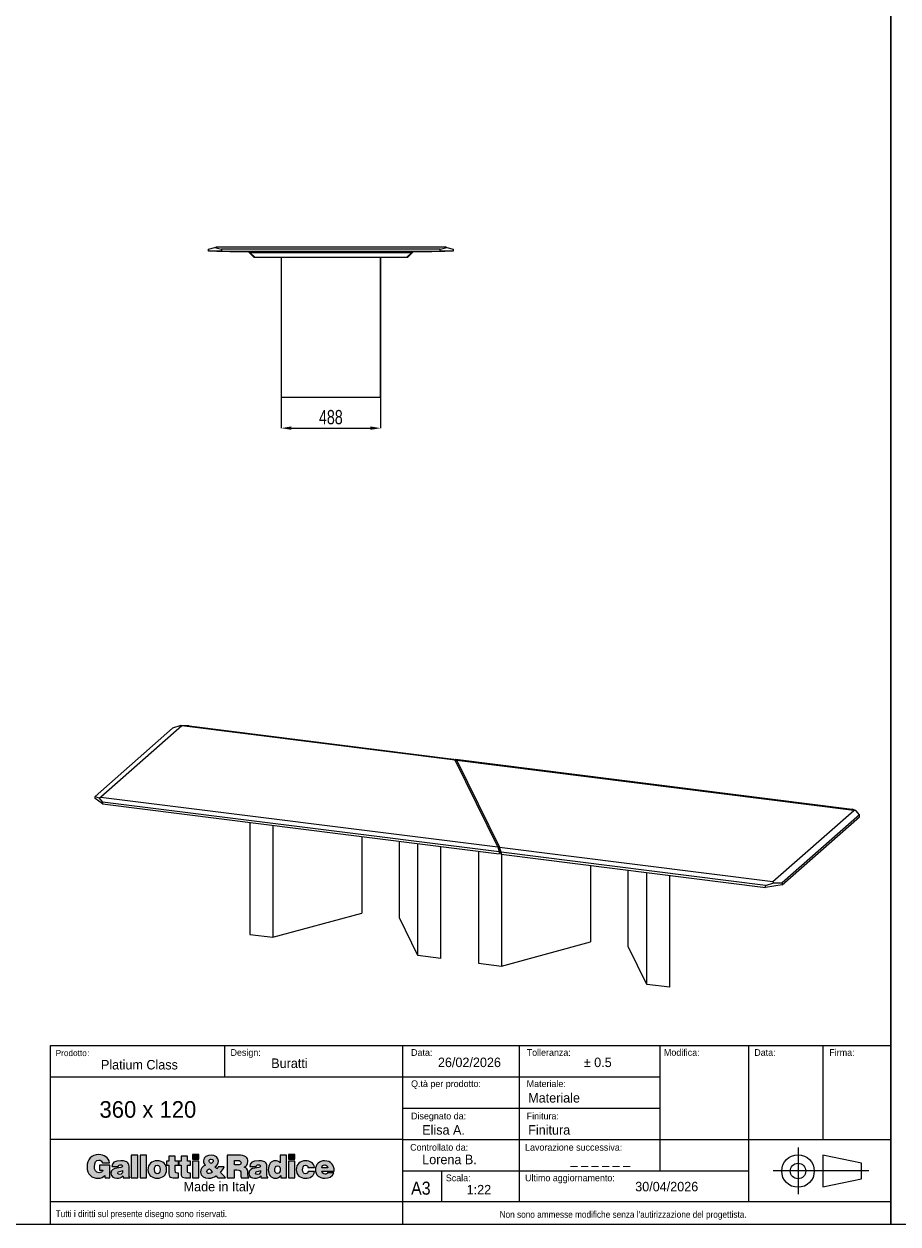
# Model space of a CAD drawing. Header units: millimetres. Extents: x 100 to 18140, y -17694 to 5840.
# Tile 2 of 19: x 4872 to 9155, y -17694 to -11810. Entities that reach past the tile are written whole.
import ezdxf

# ---------------------------------------------------------------- set-up
doc = ezdxf.new("R2010")
doc.units = ezdxf.units.MM
doc.header["$LTSCALE"] = 20
doc.header["$PDSIZE"] = -1
doc.linetypes.add('PHANTOM', pattern=[12.7, 6.35, -1.27, 1.27, -1.27, 1.27, -1.27])
doc.layers.add('ANNOTAZIONI', color=8, linetype='Continuous')
doc.styles.add('SLDTEXTSTYLE1', font='GOTHIC.TTF', dxfattribs={"width": 0.913})
doc.styles.add('SLDTEXTSTYLE2', font='arial.ttf', dxfattribs={"width": 0.948})
doc.styles.add('SLDTEXTSTYLE3', font='arial.ttf', dxfattribs={"width": 0.948})
doc.styles.add('SLDTEXTSTYLE4', font='ARIALN.TTF', dxfattribs={"width": 0.87})
doc.dimstyles.new('SLDDIMSTYLE0', dxfattribs={"dimtxt": 70, "dimasz": 50, "dimexe": 0, "dimexo": 0.0625, "dimgap": 17.5, "dimtad": 1, "dimdec": 1, "dimrnd": 1e-09, "dimzin": 12, "dimdsep": 46, "dimtxsty": 'SLDTEXTSTYLE4', "dimsah": 1, "dimcen": 0.09, "dimadec": 0, "dimazin": 3, "dimtfac": 1, "dimtdec": 1, "dimtofl": 0, "dimtmove": 0, "dimatfit": 3, "dimfxl": 1, "dimfrac": 2, "dimtolj": 1, "dimtzin": 12, "dimarcsym": 0})

# ---------------------------------------------------------------- blocks, each defined once
blk = doc.blocks.new('logo_punti di controllo')
at = {"layer": 'ANNOTAZIONI'}
h = blk.add_hatch(color=256, dxfattribs=at)
edge = h.paths.add_edge_path(flags=0)
edge.add_line((564, 61), (564, 214))
edge.add_line((564, 214), (440, 214))
edge.add_line((440, 214), (440, 154))
edge.add_line((440, 154), (480, 154))
edge.add_spline(control_points=[(480, 154), (476, 135), (452, 122), (434, 122), (388, 122), (376, 158), (376, 197), (376, 246), (393, 278), (429, 278), (452, 278), (468, 266), (475, 243)], knot_values=[31.661, 31.661, 31.661, 31.661, 32.661, 32.661, 32.661, 33.661, 33.661, 33.661, 34.661, 34.661, 34.661, 35.661, 35.661, 35.661, 35.661], weights=[1, 1, 1, 1, 1, 1, 1, 1, 1, 1, 1, 1, 1], degree=3, periodic=0)
edge.add_line((475, 243), (561, 243))
edge.add_spline(control_points=[(561, 243), (550, 311), (496, 345), (430, 345), (341, 345), (286, 285), (286, 197), (286, 100), (349, 55), (419, 55), (463, 55), (488, 71), (502, 88)], knot_values=[47.825, 47.825, 47.825, 47.825, 48.825, 48.825, 48.825, 49.825, 49.825, 49.825, 50.825, 50.825, 50.825, 51.825, 51.825, 51.825, 51.825], weights=[1, 1, 1, 1, 1, 1, 1, 1, 1, 1, 1, 1, 1], degree=3, periodic=0)
edge.add_line((502, 88), (506, 61))
edge.add_line((506, 61), (564, 61))
for points in [[(908, 62), (908, 338), (828, 338), (828, 62)], [(1015, 62), (1015, 338), (935, 338), (935, 62)], [(1577, 345), (1577, 289), (1657, 289), (1657, 345)], [(2752, 345), (2752, 289), (2832, 289), (2832, 345)], [(1657, 62), (1657, 263), (1577, 263), (1577, 62)], [(2832, 62), (2832, 263), (2752, 263), (2752, 62)]]:
    blk.add_hatch(color=256, dxfattribs=at).paths.add_polyline_path(points, flags=0)
h = blk.add_hatch(color=256, dxfattribs=at)
edge = h.paths.add_edge_path(flags=0)
edge.add_line((1405, 62), (1405, 119))
edge.add_spline(control_points=[(1405, 119), (1401, 119), (1396, 119), (1392, 119), (1370, 119), (1367, 126), (1367, 144), (1367, 168), (1367, 193), (1367, 217)], knot_values=[0, 0, 0, 0, 1.792, 1.792, 1.792, 2.792, 2.792, 2.792, 13.111, 13.111, 13.111, 13.111], weights=[1, 1, 1, 1, 1, 1, 1, 1, 1, 1], degree=3, periodic=0)
edge.add_line((1367, 217), (1406, 217))
edge.add_line((1406, 217), (1406, 263))
edge.add_line((1406, 263), (1367, 263))
edge.add_line((1367, 263), (1367, 325))
edge.add_line((1367, 325), (1289, 325))
edge.add_line((1289, 325), (1289, 263))
edge.add_line((1289, 263), (1259, 263))
edge.add_line((1259, 263), (1259, 217))
edge.add_line((1259, 217), (1288, 217))
edge.add_spline(control_points=[(1288, 217), (1288, 189), (1288, 161), (1288, 133), (1288, 64), (1300, 56), (1405, 62)], knot_values=[74.044, 74.044, 74.044, 74.044, 85.937, 85.937, 85.937, 86.937, 86.937, 86.937, 86.937], weights=[1, 1, 1, 1, 1, 1, 1], degree=3, periodic=0)
h = blk.add_hatch(color=256, dxfattribs=at)
edge = h.paths.add_edge_path(flags=0)
edge.add_line((1554, 62), (1554, 119))
edge.add_spline(control_points=[(1554, 119), (1550, 119), (1546, 119), (1542, 119), (1520, 119), (1517, 126), (1517, 144), (1517, 168), (1517, 193), (1517, 217)], knot_values=[0, 0, 0, 0, 1.792, 1.792, 1.792, 2.792, 2.792, 2.792, 13.111, 13.111, 13.111, 13.111], weights=[1, 1, 1, 1, 1, 1, 1, 1, 1, 1], degree=3, periodic=0)
edge.add_line((1517, 217), (1555, 217))
edge.add_line((1555, 217), (1555, 263))
edge.add_line((1555, 263), (1517, 263))
edge.add_line((1517, 263), (1517, 325))
edge.add_line((1517, 325), (1438, 325))
edge.add_line((1438, 325), (1438, 263))
edge.add_line((1438, 263), (1409, 263))
edge.add_line((1409, 263), (1409, 217))
edge.add_line((1409, 217), (1437, 217))
edge.add_spline(control_points=[(1437, 217), (1437, 189), (1437, 161), (1437, 133), (1437, 64), (1450, 56), (1554, 62)], knot_values=[74.041, 74.041, 74.041, 74.041, 85.934, 85.934, 85.934, 86.934, 86.934, 86.934, 86.934], weights=[1, 1, 1, 1, 1, 1, 1], degree=3, periodic=0)
h = blk.add_hatch(color=256, dxfattribs=at)
edge = h.paths.add_edge_path(flags=0)
edge.add_line((1866, 85), (1888, 62))
edge.add_line((1888, 62), (1984, 62))
edge.add_line((1984, 62), (1921, 127))
edge.add_spline(control_points=[(1921, 127), (1940, 147), (1954, 170), (1967, 194)], knot_values=[26.367462, 26.367462, 26.367462, 26.367462, 27.367462, 27.367462, 27.367462, 27.367462], weights=[1, 1, 1, 1], degree=3, periodic=0)
edge.add_line((1967, 194), (1894, 194))
edge.add_spline(control_points=[(1894, 194), (1890, 185), (1884, 177), (1876, 171)], knot_values=[37.686462, 37.686462, 37.686462, 37.686462, 38.686462, 38.686462, 38.686462, 38.686462], weights=[1, 1, 1, 1], degree=3, periodic=0)
edge.add_line((1876, 171), (1853, 195))
edge.add_spline(control_points=[(1853, 195), (1881, 211), (1897, 232), (1897, 265), (1897, 310), (1856, 338), (1805, 338), (1762, 338), (1712, 321), (1712, 269), (1712, 248), (1721, 232), (1735, 217)], knot_values=[43.525807, 43.525807, 43.525807, 43.525807, 44.525807, 44.525807, 44.525807, 45.525807, 45.525807, 45.525807, 46.525807, 46.525807, 46.525807, 47.525807, 47.525807, 47.525807, 47.525807], weights=[1, 1, 1, 1, 1, 1, 1, 1, 1, 1, 1, 1, 1], degree=3, periodic=0)
edge.add_spline(control_points=[(1735, 217), (1700, 200), (1677, 172), (1677, 131), (1677, 78), (1724, 55), (1775, 55), (1811, 55), (1848, 70), (1866, 85)], knot_values=[47.525807, 47.525807, 47.525807, 47.525807, 48.525807, 48.525807, 48.525807, 49.525807, 49.525807, 49.525807, 50.525807, 50.525807, 50.525807, 50.525807], weights=[1, 1, 1, 1, 1, 1, 1, 1, 1, 1], degree=3, periodic=0)
edge = h.paths.add_edge_path(flags=0)
edge.add_line((1784, 172), (1820, 134))
edge.add_spline(control_points=[(1820, 134), (1825, 129), (1823, 130), (1812, 123)], knot_values=[0, 0, 0, 0, 1, 1, 1, 1], weights=[1, 1, 1, 1], degree=3, periodic=0)
edge.add_spline(control_points=[(1812, 123), (1804, 119), (1790, 113), (1781, 113), (1765, 113), (1754, 122), (1754, 139), (1754, 154), (1769, 164), (1784, 172)], knot_values=[1, 1, 1, 1, 2, 2, 2, 3, 3, 3, 4, 4, 4, 4], weights=[1, 1, 1, 1, 1, 1, 1, 1, 1, 1], degree=3, periodic=0)
edge = h.paths.add_edge_path(flags=0)
edge.add_spline(control_points=[(1804, 237), (1791, 246), (1781, 256), (1781, 269), (1781, 285), (1794, 290), (1807, 290)], knot_values=[2, 2, 2, 2, 3, 3, 3, 4, 4, 4, 4], weights=[1, 1, 1, 1, 1, 1, 1], degree=3, periodic=0)
edge.add_spline(control_points=[(1807, 290), (1816, 290), (1827, 286), (1831, 278)], knot_values=[0, 0, 0, 0, 1, 1, 1, 1], weights=[1, 1, 1, 1], degree=3, periodic=0)
edge.add_spline(control_points=[(1831, 278), (1838, 255), (1822, 246), (1804, 237)], knot_values=[1, 1, 1, 1, 2, 2, 2, 2], weights=[1, 1, 1, 1], degree=3, periodic=0)
h = blk.add_hatch(color=256, dxfattribs=at)
edge = h.paths.add_edge_path(flags=0)
edge.add_line((2094, 158), (2122, 158))
edge.add_spline(control_points=[(2122, 158), (2164, 158), (2170, 146), (2170, 110), (2170, 86), (2172, 68), (2175, 62)], knot_values=[0, 0, 0, 0, 1, 1, 1, 2, 2, 2, 2], weights=[1, 1, 1, 1, 1, 1, 1], degree=3, periodic=0)
edge.add_line((2175, 62), (2266, 62))
edge.add_line((2266, 62), (2266, 70))
edge.add_spline(control_points=[(2266, 70), (2256, 70), (2257, 83), (2257, 119), (2257, 174), (2239, 181), (2210, 192)], knot_values=[16.174, 16.174, 16.174, 16.174, 17.174, 17.174, 17.174, 18.174, 18.174, 18.174, 18.174], weights=[1, 1, 1, 1, 1, 1, 1], degree=3, periodic=0)
edge.add_spline(control_points=[(2210, 192), (2242, 201), (2256, 228), (2256, 259), (2256, 313), (2226, 338), (2134, 338), (2091, 338), (2047, 338), (2004, 338)], knot_values=[18.174, 18.174, 18.174, 18.174, 19.174, 19.174, 19.174, 20.174, 20.174, 20.174, 38.639, 38.639, 38.639, 38.639], weights=[1, 1, 1, 1, 1, 1, 1, 1, 1, 1], degree=3, periodic=0)
edge.add_line((2004, 338), (2004, 62))
edge.add_line((2004, 62), (2094, 62))
edge.add_line((2094, 62), (2094, 158))
edge = h.paths.add_edge_path(flags=0)
edge.add_line((2094, 219), (2094, 274))
edge.add_spline(control_points=[(2094, 274), (2108, 274), (2122, 274), (2136, 274), (2157, 274), (2173, 264), (2173, 245), (2173, 226), (2158, 219), (2130, 219), (2118, 219), (2106, 219), (2094, 219)], knot_values=[0, 0, 0, 0, 5.974, 5.974, 5.974, 6.974, 6.974, 6.974, 7.974, 7.974, 7.974, 13.024, 13.024, 13.024, 13.024], weights=[1, 1, 1, 1, 1, 1, 1, 1, 1, 1, 1, 1, 1], degree=3, periodic=0)
h = blk.add_hatch(color=256, dxfattribs=at)
edge = h.paths.add_edge_path(flags=0)
edge.add_line((2659, 62), (2730, 62))
edge.add_line((2730, 62), (2730, 338))
edge.add_line((2730, 338), (2651, 338))
edge.add_line((2651, 338), (2651, 243))
edge.add_spline(control_points=[(2651, 243), (2634, 262), (2616, 269), (2591, 269), (2543, 269), (2506, 225), (2506, 159), (2506, 102), (2537, 56), (2597, 56), (2623, 56), (2640, 64), (2659, 89)], knot_values=[63.921, 63.921, 63.921, 63.921, 64.921, 64.921, 64.921, 65.921, 65.921, 65.921, 66.921, 66.921, 66.921, 67.921, 67.921, 67.921, 67.921], weights=[1, 1, 1, 1, 1, 1, 1, 1, 1, 1, 1, 1, 1], degree=3, periodic=0)
edge.add_line((2659, 89), (2659, 62))
edge = h.paths.add_edge_path(flags=0)
edge.add_spline(control_points=[(2619, 207), (2646, 207), (2653, 183), (2653, 161), (2653, 137), (2645, 114), (2617, 114)], knot_values=[2, 2, 2, 2, 3, 3, 3, 4, 4, 4, 4], weights=[1, 1, 1, 1, 1, 1, 1], degree=3, periodic=0)
edge.add_spline(control_points=[(2617, 114), (2591, 114), (2586, 138), (2586, 159), (2586, 182), (2593, 207), (2619, 207)], knot_values=[0, 0, 0, 0, 1, 1, 1, 2, 2, 2, 2], weights=[1, 1, 1, 1, 1, 1, 1], degree=3, periodic=0)
h = blk.add_hatch(color=256, dxfattribs=at)
edge = h.paths.add_edge_path(flags=0)
edge.add_line((730, 62), (812, 62))
edge.add_line((812, 62), (812, 66))
edge.add_spline(control_points=[(812, 66), (802, 74), (802, 80), (802, 92), (802, 123), (802, 154), (802, 185), (802, 233), (796, 269), (701, 269), (621, 269), (591, 244), (591, 201)], knot_values=[0.543, 0.543, 0.543, 0.543, 1.543, 1.543, 1.543, 14.848, 14.848, 14.848, 15.848, 15.848, 15.848, 16.848, 16.848, 16.848, 16.848], weights=[1, 1, 1, 1, 1, 1, 1, 1, 1, 1, 1, 1, 1], degree=3, periodic=0)
edge.add_line((591, 201), (668, 201))
edge.add_spline(control_points=[(668, 201), (670, 218), (685, 221), (696, 221), (704, 221), (722, 219), (722, 204), (722, 167), (579, 208), (579, 117), (579, 75), (613, 56), (651, 56), (680, 56), (703, 62), (726, 84)], knot_values=[27.71, 27.71, 27.71, 27.71, 28.71, 28.71, 28.71, 29.71, 29.71, 29.71, 30.71, 30.71, 30.71, 31.71, 31.71, 31.71, 32.71, 32.71, 32.71, 32.71], weights=[1, 1, 1, 1, 1, 1, 1, 1, 1, 1, 1, 1, 1, 1, 1, 1], degree=3, periodic=0)
edge.add_line((726, 84), (730, 62))
edge = h.paths.add_edge_path(flags=0)
edge.add_spline(control_points=[(722, 151), (724, 123), (715, 102), (687, 102)], knot_values=[2, 2, 2, 2, 3, 3, 3, 3], weights=[1, 1, 1, 1], degree=3, periodic=0)
edge.add_spline(control_points=[(687, 102), (671, 102), (661, 108), (661, 118), (661, 144), (696, 138), (722, 151)], knot_values=[0, 0, 0, 0, 1, 1, 1, 2, 2, 2, 2], weights=[1, 1, 1, 1, 1, 1, 1], degree=3, periodic=0)
h = blk.add_hatch(color=256, dxfattribs=at)
edge = h.paths.add_edge_path(flags=0)
edge.add_spline(control_points=[(1260, 164), (1260, 227), (1217, 269), (1146, 269), (1078, 269), (1032, 230), (1032, 160)], knot_values=[2, 2, 2, 2, 3, 3, 3, 4, 4, 4, 4], weights=[1, 1, 1, 1, 1, 1, 1], degree=3, periodic=0)
edge.add_spline(control_points=[(1032, 160), (1032, 92), (1082, 56), (1146, 56), (1211, 56), (1260, 91), (1260, 164)], knot_values=[0, 0, 0, 0, 1, 1, 1, 2, 2, 2, 2], weights=[1, 1, 1, 1, 1, 1, 1], degree=3, periodic=0)
edge = h.paths.add_edge_path(flags=0)
edge.add_spline(control_points=[(1146, 110), (1126, 110), (1112, 126), (1112, 164), (1112, 187), (1120, 215), (1147, 215)], knot_values=[2, 2, 2, 2, 3, 3, 3, 4, 4, 4, 4], weights=[1, 1, 1, 1, 1, 1, 1], degree=3, periodic=0)
edge.add_spline(control_points=[(1147, 215), (1168, 216), (1181, 194), (1181, 164), (1181, 126), (1168, 110), (1146, 110)], knot_values=[0, 0, 0, 0, 1, 1, 1, 2, 2, 2, 2], weights=[1, 1, 1, 1, 1, 1, 1], degree=3, periodic=0)
h = blk.add_hatch(color=256, dxfattribs=at)
edge = h.paths.add_edge_path(flags=0)
edge.add_line((2419, 62), (2501, 62))
edge.add_line((2501, 62), (2501, 66))
edge.add_spline(control_points=[(2501, 66), (2491, 74), (2490, 80), (2490, 92), (2490, 123), (2490, 154), (2490, 185), (2490, 233), (2485, 269), (2390, 269), (2310, 269), (2280, 244), (2280, 201)], knot_values=[0.543, 0.543, 0.543, 0.543, 1.543, 1.543, 1.543, 14.848, 14.848, 14.848, 15.848, 15.848, 15.848, 16.848, 16.848, 16.848, 16.848], weights=[1, 1, 1, 1, 1, 1, 1, 1, 1, 1, 1, 1, 1], degree=3, periodic=0)
edge.add_line((2280, 201), (2357, 201))
edge.add_spline(control_points=[(2357, 201), (2358, 218), (2373, 221), (2385, 221), (2393, 221), (2411, 219), (2411, 204), (2411, 167), (2268, 208), (2268, 117), (2268, 75), (2301, 56), (2339, 56), (2369, 56), (2392, 62), (2415, 84)], knot_values=[27.709, 27.709, 27.709, 27.709, 28.709, 28.709, 28.709, 29.709, 29.709, 29.709, 30.709, 30.709, 30.709, 31.709, 31.709, 31.709, 32.709, 32.709, 32.709, 32.709], weights=[1, 1, 1, 1, 1, 1, 1, 1, 1, 1, 1, 1, 1, 1, 1, 1], degree=3, periodic=0)
edge.add_line((2415, 84), (2419, 62))
edge = h.paths.add_edge_path(flags=0)
edge.add_spline(control_points=[(2411, 151), (2412, 123), (2403, 102), (2375, 102)], knot_values=[2, 2, 2, 2, 3, 3, 3, 3], weights=[1, 1, 1, 1], degree=3, periodic=0)
edge.add_spline(control_points=[(2375, 102), (2360, 102), (2350, 108), (2350, 118), (2350, 144), (2385, 138), (2411, 151)], knot_values=[0, 0, 0, 0, 1, 1, 1, 2, 2, 2, 2], weights=[1, 1, 1, 1, 1, 1, 1], degree=3, periodic=0)
h = blk.add_hatch(color=256, dxfattribs=at)
edge = h.paths.add_edge_path(flags=0)
edge.add_line((2991, 186), (3072, 186))
edge.add_spline(control_points=[(3072, 186), (3067, 246), (3016, 269), (2962, 269), (2896, 269), (2848, 229), (2848, 161), (2848, 93), (2898, 56), (2962, 56), (3018, 56), (3067, 79), (3074, 140)], knot_values=[0, 0, 0, 0, 1, 1, 1, 2, 2, 2, 3, 3, 3, 4, 4, 4, 4], weights=[1, 1, 1, 1, 1, 1, 1, 1, 1, 1, 1, 1, 1], degree=3, periodic=0)
edge.add_line((3074, 140), (2993, 140))
edge.add_spline(control_points=[(2993, 140), (2991, 124), (2983, 110), (2962, 110), (2939, 110), (2927, 130), (2927, 160), (2927, 184), (2932, 215), (2962, 215), (2971, 215), (2978, 212), (2983, 207)], knot_values=[15.404, 15.404, 15.404, 15.404, 16.404, 16.404, 16.404, 17.404, 17.404, 17.404, 18.404, 18.404, 18.404, 19.404, 19.404, 19.404, 19.404], weights=[1, 1, 1, 1, 1, 1, 1, 1, 1, 1, 1, 1, 1], degree=3, periodic=0)
edge.add_spline(control_points=[(2983, 207), (2988, 202), (2991, 195), (2991, 186)], knot_values=[19.404, 19.404, 19.404, 19.404, 20.404, 20.404, 20.404, 20.404], weights=[1, 1, 1, 1], degree=3, periodic=0)
h = blk.add_hatch(color=256, dxfattribs=at)
edge = h.paths.add_edge_path(flags=0)
edge.add_line((3162, 144), (3314, 144))
edge.add_spline(control_points=[(3314, 144), (3316, 217), (3271, 269), (3196, 269), (3132, 269), (3083, 226), (3083, 161), (3083, 93), (3132, 56), (3197, 56), (3244, 56), (3294, 73), (3308, 123)], knot_values=[0, 0, 0, 0, 1, 1, 1, 2, 2, 2, 3, 3, 3, 4, 4, 4, 4], weights=[1, 1, 1, 1, 1, 1, 1, 1, 1, 1, 1, 1, 1], degree=3, periodic=0)
edge.add_line((3308, 123), (3232, 123))
edge.add_spline(control_points=[(3232, 123), (3226, 111), (3214, 105), (3202, 105), (3181, 105), (3162, 121), (3162, 144)], knot_values=[14.806, 14.806, 14.806, 14.806, 15.806, 15.806, 15.806, 16.806, 16.806, 16.806, 16.806], weights=[1, 1, 1, 1, 1, 1, 1], degree=3, periodic=0)
edge = h.paths.add_edge_path(flags=0)
edge.add_line((3235, 185), (3162, 185))
edge.add_spline(control_points=[(3162, 185), (3162, 207), (3176, 220), (3199, 220), (3218, 220), (3235, 203), (3235, 185)], knot_values=[0, 0, 0, 0, 1, 1, 1, 2, 2, 2, 2], weights=[1, 1, 1, 1, 1, 1, 1], degree=3, periodic=0)
at = {"color": 7, "linetype": 'Continuous', "lineweight": 18}
for points, knots in [([(561, 243), (550, 311), (496, 345), (430, 345), (341, 345), (286, 285), (286, 197), (286, 100), (349, 55), (419, 55), (463, 55), (488, 71), (502, 88)], [47.825, 47.825, 47.825, 47.825, 48.825, 48.825, 48.825, 49.825, 49.825, 49.825, 50.825, 50.825, 50.825, 51.825, 51.825, 51.825, 51.825]), ([(1853, 195), (1881, 211), (1897, 232), (1897, 265), (1897, 310), (1856, 338), (1805, 338), (1762, 338), (1712, 321), (1712, 269), (1712, 248), (1721, 232), (1735, 217)], [43.525807, 43.525807, 43.525807, 43.525807, 44.525807, 44.525807, 44.525807, 45.525807, 45.525807, 45.525807, 46.525807, 46.525807, 46.525807, 47.525807, 47.525807, 47.525807, 47.525807]), ([(2210, 192), (2242, 201), (2256, 228), (2256, 259), (2256, 313), (2226, 338), (2134, 338), (2091, 338), (2047, 338), (2004, 338)], [18.174, 18.174, 18.174, 18.174, 19.174, 19.174, 19.174, 20.174, 20.174, 20.174, 38.639, 38.639, 38.639, 38.639]), ([(480, 154), (476, 135), (452, 122), (434, 122), (388, 122), (376, 158), (376, 197), (376, 246), (393, 278), (429, 278), (452, 278), (468, 266), (475, 243)], [31.661, 31.661, 31.661, 31.661, 32.661, 32.661, 32.661, 33.661, 33.661, 33.661, 34.661, 34.661, 34.661, 35.661, 35.661, 35.661, 35.661]), ([(668, 201), (670, 218), (685, 221), (696, 221), (704, 221), (722, 219), (722, 204), (722, 167), (579, 208), (579, 117), (579, 75), (613, 56), (651, 56), (680, 56), (703, 62), (726, 84)], [27.71, 27.71, 27.71, 27.71, 28.71, 28.71, 28.71, 29.71, 29.71, 29.71, 30.71, 30.71, 30.71, 31.71, 31.71, 31.71, 32.71, 32.71, 32.71, 32.71]), ([(812, 66), (802, 74), (802, 80), (802, 92), (802, 123), (802, 154), (802, 185), (802, 233), (796, 269), (701, 269), (621, 269), (591, 244), (591, 201)], [0.543, 0.543, 0.543, 0.543, 1.543, 1.543, 1.543, 14.848, 14.848, 14.848, 15.848, 15.848, 15.848, 16.848, 16.848, 16.848, 16.848]), ([(687, 102), (671, 102), (661, 108), (661, 118), (661, 144), (696, 138), (722, 151)], [0, 0, 0, 0, 1, 1, 1, 2, 2, 2, 2]), ([(1260, 164), (1260, 227), (1217, 269), (1146, 269), (1078, 269), (1032, 230), (1032, 160)], [2, 2, 2, 2, 3, 3, 3, 4, 4, 4, 4]), ([(1032, 160), (1032, 92), (1082, 56), (1146, 56), (1211, 56), (1260, 91), (1260, 164)], [0, 0, 0, 0, 1, 1, 1, 2, 2, 2, 2]), ([(1146, 110), (1126, 110), (1112, 126), (1112, 164), (1112, 187), (1120, 215), (1147, 215)], [2, 2, 2, 2, 3, 3, 3, 4, 4, 4, 4]), ([(1147, 215), (1168, 216), (1181, 194), (1181, 164), (1181, 126), (1168, 110), (1146, 110)], [0, 0, 0, 0, 1, 1, 1, 2, 2, 2, 2]), ([(1288, 217), (1288, 189), (1288, 161), (1288, 133), (1288, 64), (1300, 56), (1405, 62)], [74.044, 74.044, 74.044, 74.044, 85.937, 85.937, 85.937, 86.937, 86.937, 86.937, 86.937]), ([(1405, 119), (1401, 119), (1396, 119), (1392, 119), (1370, 119), (1367, 126), (1367, 144), (1367, 168), (1367, 193), (1367, 217)], [0, 0, 0, 0, 1.792, 1.792, 1.792, 2.792, 2.792, 2.792, 13.111, 13.111, 13.111, 13.111]), ([(1437, 217), (1437, 189), (1437, 161), (1437, 133), (1437, 64), (1450, 56), (1554, 62)], [74.041, 74.041, 74.041, 74.041, 85.934, 85.934, 85.934, 86.934, 86.934, 86.934, 86.934]), ([(1554, 119), (1550, 119), (1546, 119), (1542, 119), (1520, 119), (1517, 126), (1517, 144), (1517, 168), (1517, 193), (1517, 217)], [0, 0, 0, 0, 1.792, 1.792, 1.792, 2.792, 2.792, 2.792, 13.111, 13.111, 13.111, 13.111]), ([(1735, 217), (1700, 200), (1677, 172), (1677, 131), (1677, 78), (1724, 55), (1775, 55), (1811, 55), (1848, 70), (1866, 85)], [47.525807, 47.525807, 47.525807, 47.525807, 48.525807, 48.525807, 48.525807, 49.525807, 49.525807, 49.525807, 50.525807, 50.525807, 50.525807, 50.525807]), ([(1812, 123), (1804, 119), (1790, 113), (1781, 113), (1765, 113), (1754, 122), (1754, 139), (1754, 154), (1769, 164), (1784, 172)], [1, 1, 1, 1, 2, 2, 2, 3, 3, 3, 4, 4, 4, 4]), ([(1804, 237), (1791, 246), (1781, 256), (1781, 269), (1781, 285), (1794, 290), (1807, 290)], [2, 2, 2, 2, 3, 3, 3, 4, 4, 4, 4]), ([(2094, 274), (2108, 274), (2122, 274), (2136, 274), (2157, 274), (2173, 264), (2173, 245), (2173, 226), (2158, 219), (2130, 219), (2118, 219), (2106, 219), (2094, 219)], [0, 0, 0, 0, 5.974, 5.974, 5.974, 6.974, 6.974, 6.974, 7.974, 7.974, 7.974, 13.024, 13.024, 13.024, 13.024]), ([(2122, 158), (2164, 158), (2170, 146), (2170, 110), (2170, 86), (2172, 68), (2175, 62)], [0, 0, 0, 0, 1, 1, 1, 2, 2, 2, 2]), ([(2266, 70), (2256, 70), (2257, 83), (2257, 119), (2257, 174), (2239, 181), (2210, 192)], [16.174, 16.174, 16.174, 16.174, 17.174, 17.174, 17.174, 18.174, 18.174, 18.174, 18.174]), ([(2357, 201), (2358, 218), (2373, 221), (2385, 221), (2393, 221), (2411, 219), (2411, 204), (2411, 167), (2268, 208), (2268, 117), (2268, 75), (2301, 56), (2339, 56), (2369, 56), (2392, 62), (2415, 84)], [27.709, 27.709, 27.709, 27.709, 28.709, 28.709, 28.709, 29.709, 29.709, 29.709, 30.709, 30.709, 30.709, 31.709, 31.709, 31.709, 32.709, 32.709, 32.709, 32.709]), ([(2501, 66), (2491, 74), (2490, 80), (2490, 92), (2490, 123), (2490, 154), (2490, 185), (2490, 233), (2485, 269), (2390, 269), (2310, 269), (2280, 244), (2280, 201)], [0.543, 0.543, 0.543, 0.543, 1.543, 1.543, 1.543, 14.848, 14.848, 14.848, 15.848, 15.848, 15.848, 16.848, 16.848, 16.848, 16.848]), ([(2375, 102), (2360, 102), (2350, 108), (2350, 118), (2350, 144), (2385, 138), (2411, 151)], [0, 0, 0, 0, 1, 1, 1, 2, 2, 2, 2]), ([(2651, 243), (2634, 262), (2616, 269), (2591, 269), (2543, 269), (2506, 225), (2506, 159), (2506, 102), (2537, 56), (2597, 56), (2623, 56), (2640, 64), (2659, 89)], [63.921, 63.921, 63.921, 63.921, 64.921, 64.921, 64.921, 65.921, 65.921, 65.921, 66.921, 66.921, 66.921, 67.921, 67.921, 67.921, 67.921]), ([(2617, 114), (2591, 114), (2586, 138), (2586, 159), (2586, 182), (2593, 207), (2619, 207)], [0, 0, 0, 0, 1, 1, 1, 2, 2, 2, 2]), ([(2619, 207), (2646, 207), (2653, 183), (2653, 161), (2653, 137), (2645, 114), (2617, 114)], [2, 2, 2, 2, 3, 3, 3, 4, 4, 4, 4]), ([(3072, 186), (3067, 246), (3016, 269), (2962, 269), (2896, 269), (2848, 229), (2848, 161), (2848, 93), (2898, 56), (2962, 56), (3018, 56), (3067, 79), (3074, 140)], [0, 0, 0, 0, 1, 1, 1, 2, 2, 2, 3, 3, 3, 4, 4, 4, 4]), ([(2993, 140), (2991, 124), (2983, 110), (2962, 110), (2939, 110), (2927, 130), (2927, 160), (2927, 184), (2932, 215), (2962, 215), (2971, 215), (2978, 212), (2983, 207)], [15.404, 15.404, 15.404, 15.404, 16.404, 16.404, 16.404, 17.404, 17.404, 17.404, 18.404, 18.404, 18.404, 19.404, 19.404, 19.404, 19.404]), ([(3314, 144), (3316, 217), (3271, 269), (3196, 269), (3132, 269), (3083, 226), (3083, 161), (3083, 93), (3132, 56), (3197, 56), (3244, 56), (3294, 73), (3308, 123)], [0, 0, 0, 0, 1, 1, 1, 2, 2, 2, 3, 3, 3, 4, 4, 4, 4]), ([(3162, 185), (3162, 207), (3176, 220), (3199, 220), (3218, 220), (3235, 203), (3235, 185)], [0, 0, 0, 0, 1, 1, 1, 2, 2, 2, 2]), ([(3232, 123), (3226, 111), (3214, 105), (3202, 105), (3181, 105), (3162, 121), (3162, 144)], [14.806, 14.806, 14.806, 14.806, 15.806, 15.806, 15.806, 16.806, 16.806, 16.806, 16.806])]:
    blk.add_open_spline(points, degree=3, knots=knots, dxfattribs=at)
for points, degree in [([(828, 338), (828, 200), (828, 62)], 2), ([(908, 338), (868, 338), (828, 338)], 2), ([(908, 62), (908, 200), (908, 338)], 2), ([(935, 338), (935, 200), (935, 62)], 2), ([(1015, 338), (975, 338), (935, 338)], 2), ([(1015, 62), (1015, 200), (1015, 338)], 2), ([(1289, 325), (1289, 304), (1289, 284), (1289, 263)], 3), ([(1367, 325), (1341, 325), (1315, 325), (1289, 325)], 3), ([(1367, 263), (1367, 284), (1367, 304), (1367, 325)], 3), ([(1438, 325), (1438, 304), (1438, 284), (1438, 263)], 3), ([(1517, 325), (1491, 325), (1465, 325), (1438, 325)], 3), ([(1517, 263), (1517, 284), (1517, 304), (1517, 325)], 3), ([(1577, 345), (1577, 317), (1577, 289)], 2), ([(1657, 345), (1617, 345), (1577, 345)], 2), ([(1657, 289), (1657, 317), (1657, 345)], 2), ([(2004, 338), (2004, 246), (2004, 154), (2004, 62)], 3), ([(2651, 338), (2651, 306), (2651, 274), (2651, 243)], 3), ([(2730, 338), (2704, 338), (2677, 338), (2651, 338)], 3), ([(2730, 62), (2730, 154), (2730, 246), (2730, 338)], 3), ([(2752, 345), (2752, 317), (2752, 289)], 2), ([(2832, 345), (2792, 345), (2752, 345)], 2), ([(2832, 289), (2832, 317), (2832, 345)], 2), ([(440, 214), (440, 194), (440, 174), (440, 154)], 3), ([(564, 214), (523, 214), (482, 214), (440, 214)], 3), ([(440, 154), (454, 154), (467, 154), (480, 154)], 3), ([(475, 243), (503, 243), (532, 243), (561, 243)], 3), ([(564, 61), (564, 112), (564, 163), (564, 214)], 3), ([(591, 201), (617, 201), (642, 201), (668, 201)], 3), ([(722, 151), (724, 123), (715, 102), (687, 102)], 3), ([(1259, 263), (1259, 248), (1259, 232), (1259, 217)], 3), ([(1289, 263), (1279, 263), (1269, 263), (1259, 263)], 3), ([(1259, 217), (1269, 217), (1278, 217), (1288, 217)], 3), ([(1406, 263), (1393, 263), (1380, 263), (1367, 263)], 3), ([(1367, 217), (1380, 217), (1393, 217), (1406, 217)], 3), ([(1406, 217), (1406, 232), (1406, 248), (1406, 263)], 3), ([(1409, 263), (1409, 248), (1409, 232), (1409, 217)], 3), ([(1438, 263), (1429, 263), (1419, 263), (1409, 263)], 3), ([(1409, 217), (1418, 217), (1428, 217), (1437, 217)], 3), ([(1555, 263), (1542, 263), (1530, 263), (1517, 263)], 3), ([(1517, 217), (1530, 217), (1542, 217), (1555, 217)], 3), ([(1555, 217), (1555, 232), (1555, 248), (1555, 263)], 3), ([(1577, 289), (1617, 289), (1657, 289)], 2), ([(1577, 263), (1577, 162), (1577, 62)], 2), ([(1657, 263), (1617, 263), (1577, 263)], 2), ([(1657, 62), (1657, 162), (1657, 263)], 2), ([(1784, 172), (1796, 159), (1808, 147), (1820, 134)], 3), ([(1831, 278), (1838, 255), (1822, 246), (1804, 237)], 3), ([(1807, 290), (1816, 290), (1827, 286), (1831, 278)], 3), ([(1876, 171), (1868, 179), (1860, 187), (1853, 195)], 3), ([(1894, 194), (1890, 185), (1884, 177), (1876, 171)], 3), ([(1967, 194), (1943, 194), (1919, 194), (1894, 194)], 3), ([(1921, 127), (1940, 147), (1954, 170), (1967, 194)], 3), ([(2094, 219), (2094, 237), (2094, 255), (2094, 274)], 3), ([(2094, 158), (2103, 158), (2113, 158), (2122, 158)], 3), ([(2094, 62), (2094, 94), (2094, 126), (2094, 158)], 3), ([(2280, 201), (2305, 201), (2331, 201), (2357, 201)], 3), ([(2411, 151), (2412, 123), (2403, 102), (2375, 102)], 3), ([(2752, 289), (2792, 289), (2832, 289)], 2), ([(2752, 263), (2752, 162), (2752, 62)], 2), ([(2832, 263), (2792, 263), (2752, 263)], 2), ([(2832, 62), (2832, 162), (2832, 263)], 2), ([(2983, 207), (2988, 202), (2991, 195), (2991, 186)], 3), ([(2991, 186), (3018, 186), (3045, 186), (3072, 186)], 3), ([(3235, 185), (3211, 185), (3186, 185), (3162, 185)], 3), ([(502, 88), (504, 79), (505, 70), (506, 61)], 3), ([(506, 61), (525, 61), (545, 61), (564, 61)], 3), ([(726, 84), (727, 76), (729, 69), (730, 62)], 3), ([(730, 62), (757, 62), (785, 62), (812, 62)], 3), ([(812, 62), (812, 63), (812, 65), (812, 66)], 3), ([(828, 62), (868, 62), (908, 62)], 2), ([(935, 62), (975, 62), (1015, 62)], 2), ([(1405, 62), (1405, 81), (1405, 100), (1405, 119)], 3), ([(1554, 62), (1554, 81), (1554, 100), (1554, 119)], 3), ([(1577, 62), (1617, 62), (1657, 62)], 2), ([(1820, 134), (1825, 129), (1823, 130), (1812, 123)], 3), ([(1866, 85), (1873, 78), (1881, 70), (1888, 62)], 3), ([(1888, 62), (1920, 62), (1952, 62), (1984, 62)], 3), ([(1984, 62), (1963, 84), (1942, 105), (1921, 127)], 3), ([(2004, 62), (2034, 62), (2064, 62), (2094, 62)], 3), ([(2175, 62), (2205, 62), (2236, 62), (2266, 62)], 3), ([(2266, 62), (2266, 65), (2266, 68), (2266, 70)], 3), ([(2415, 84), (2416, 76), (2417, 69), (2419, 62)], 3), ([(2419, 62), (2446, 62), (2474, 62), (2501, 62)], 3), ([(2501, 62), (2501, 63), (2501, 65), (2501, 66)], 3), ([(2659, 89), (2659, 80), (2659, 71), (2659, 62)], 3), ([(2659, 62), (2683, 62), (2707, 62), (2730, 62)], 3), ([(2752, 62), (2792, 62), (2832, 62)], 2), ([(3074, 140), (3047, 140), (3020, 140), (2993, 140)], 3), ([(3162, 144), (3213, 144), (3264, 144), (3314, 144)], 3), ([(3308, 123), (3282, 123), (3257, 123), (3232, 123)], 3)]:
    blk.add_open_spline(points, degree=degree, dxfattribs=at)
blk = doc.blocks.new('SW_NOTE_0')
at = {"layer": 'ANNOTAZIONI', "color": 0, "attachment_point": 1}
for s, insert, char_height, style in [('Prodotto', (0, 39.3), 30.48, 'SLDTEXTSTYLE2'), (':', (155.5, 38.8), 30, 'SLDTEXTSTYLE1')]:
    blk.add_mtext(s, dxfattribs=dict(at, insert=insert, char_height=char_height, style=style))
blk = doc.blocks.new('*D47')
at = {"layer": 'ANNOTAZIONI', "color": 0, "lineweight": -2, "transparency": 16777216}
for p, q in [((6132, -13640.2), (6132, -13792)), ((6620, -13640.2), (6620, -13792)), ((6182, -13792), (6570, -13792))]:
    blk.add_line(p, q, dxfattribs=at)
at = {"layer": 'ANNOTAZIONI', "color": 0, "transparency": 16777216}
for points in [[(6182, -13783.7), (6182, -13800.3), (6132, -13792)], [(6570, -13783.7), (6570, -13800.3), (6620, -13792)]]:
    blk.add_solid(points, dxfattribs=at)
at = {"layer": 'Defpoints', "color": 0, "transparency": 16777216}
for p in [(6132, -13640.2), (6620, -13640.2), (6620, -13792)]:
    blk.add_point(p, dxfattribs=at)
at = {"layer": 'ANNOTAZIONI', "color": 0, "transparency": 16777216, "insert": (6376, -13703), "char_height": 70, "attachment_point": 2, "style": 'SLDTEXTSTYLE4'}
blk.add_mtext('\\A1;488', dxfattribs=at)

msp = doc.modelspace()

# ---------------------------------------------------------------- linework, layer by layer
at = {"color": 7, "linetype": 'Continuous', "lineweight": 18}
for p, q in [((9120, -17694), (9120, -11380)), ((9120, -11380), (9120, -17694)), ((100, -17694), (9120, -17694)), ((9120, -17694), (18140, -17694))]:
    msp.add_line(p, q, dxfattribs=at)
at = {"color": 7, "linetype": 'Continuous', "lineweight": 25}
for p, q in [((5775.97, -12913.67), (5807.79, -12905.72)), ((5775.97, -12923.67), (5775.97, -12913.67)), ((5839.61, -12923.67), (5775.97, -12923.67)), ((5807.79, -12905.72), (5815.97, -12903.67)), ((5807.79, -12905.72), (5839.61, -12913.67)), ((5815.97, -12903.67), (6935.97, -12903.67)), ((5817.97, -12925.17), (5817.97, -12923.67)), ((5880.44, -12925.17), (5817.97, -12925.17)), ((5839.61, -12913.67), (5839.61, -12923.67)), ((6912.34, -12913.67), (5839.61, -12913.67)), ((5839.61, -12923.67), (6912.34, -12923.67)), ((5880.44, -12923.67), (5880.44, -12925.17)), ((5880.44, -12925.17), (6871.51, -12925.17)), ((5975.97, -12930.17), (5975.97, -12925.17)), ((5976.15, -12930.34), (5975.97, -12930.17)), ((6000.97, -12955.17), (5976.15, -12930.34)), ((5980.97, -12930.17), (6770.97, -12930.17)), ((6775.8, -12930.34), (6750.97, -12955.17)), ((6775.97, -12930.17), (6775.8, -12930.34)), ((6775.97, -12925.17), (6775.97, -12930.17)), ((6871.51, -12925.17), (6871.51, -12923.67)), ((6933.97, -12925.17), (6871.51, -12925.17)), ((6912.34, -12913.67), (6944.15, -12905.72)), ((6912.34, -12923.67), (6912.34, -12913.67)), ((6975.97, -12923.67), (6912.34, -12923.67)), ((6933.97, -12923.67), (6933.97, -12925.17)), ((6944.15, -12905.72), (6935.97, -12903.67)), ((6944.15, -12905.72), (6975.97, -12913.67)), ((6975.97, -12913.67), (6975.97, -12923.67)), ((6004.51, -12955.17), (6000.97, -12955.17)), ((6747.44, -12955.17), (6004.51, -12955.17)), ((6131.97, -12955.17), (6131.97, -13640.17)), ((6131.97, -12955.17), (6131.97, -13640.17)), ((6619.97, -12955.17), (6619.97, -13640.17)), ((6619.97, -13640.17), (6619.97, -12955.17)), ((6619.98, -13640.17), (6619.98, -12955.17)), ((6750.97, -12955.17), (6747.44, -12955.17)), ((6131.97, -13640.17), (6619.97, -13640.17)), ((6131.97, -13640.17), (6131.97, -13640.17)), ((6619.97, -13640.17), (6619.97, -13640.17)), ((6619.98, -13640.17), (6619.97, -13640.17)), ((5220.35, -15597.81), (5599.61, -15263.33)), ((5645.39, -15251.24), (5249.41, -15600.46)), ((5640.63, -15249.66), (5599.61, -15263.33)), ((5640.63, -15249.66), (5645.39, -15251.24)), ((5681.64, -15250.99), (5640.63, -15249.66)), ((6984.96, -15420.01), (5645.39, -15251.24)), ((5681.64, -15250.99), (6977.5, -15414.25)), ((6977.5, -15414.25), (6984.96, -15420.01)), ((7193.85, -15845.44), (6984.96, -15420.01)), ((6984.96, -15420.01), (6993.6, -15421.1)), ((7193.85, -15845.44), (6984.96, -15420.01)), ((6986.14, -15415.34), (6986.14, -15420.16)), ((6993.6, -15421.1), (6986.14, -15415.34)), ((6986.14, -15415.34), (8930.07, -15660.25)), ((8938.04, -15666.08), (6993.6, -15421.1)), ((6993.6, -15421.1), (7202.49, -15846.53)), ((6993.6, -15421.1), (7202.49, -15846.53)), ((5220.35, -15597.81), (5238.86, -15603.98)), ((5220.35, -15607.24), (5220.35, -15597.81)), ((5257.38, -15634.58), (5220.35, -15607.24)), ((5238.86, -15603.98), (5249.41, -15600.46)), ((5238.86, -15603.98), (5257.38, -15625.15)), ((5249.41, -15600.46), (7193.85, -15845.44)), ((7201.31, -15870.06), (5257.38, -15625.15)), ((5257.38, -15625.15), (5257.38, -15634.58)), ((5257.38, -15634.58), (7201.31, -15879.49)), ((8542.06, -16015.3), (8938.04, -15666.08)), ((8967.1, -15687.59), (8587.84, -16022.07)), ((8587.84, -16031.5), (8967.1, -15697.02)), ((8948.59, -15666.42), (8930.07, -15660.25)), ((8948.59, -15666.42), (8938.04, -15666.08)), ((8967.1, -15687.59), (8948.59, -15666.42)), ((8967.1, -15697.02), (8967.1, -15687.59)), ((5978.55, -15725.44), (5978.55, -16274.1)), ((6090.89, -15739.59), (6090.89, -16288.25)), ((6526.97, -15794.53), (6526.97, -16169.3)), ((6711.73, -16192.57), (6711.73, -15817.81)), ((6802.75, -16377.94), (6802.75, -15829.28)), ((6915.08, -16392.09), (6915.08, -15843.43)), ((7099.84, -15866.71), (7099.84, -16415.37)), ((7193.85, -15845.44), (7201.31, -15870.06)), ((7202.49, -15846.53), (7193.85, -15845.44)), ((7202.49, -15865.39), (7199.79, -15865.05)), ((7201.31, -15870.06), (7201.31, -15879.49)), ((7209.95, -15871.15), (7202.49, -15846.53)), ((7202.49, -15846.53), (8542.06, -16015.3)), ((7202.49, -15846.53), (7202.49, -15865.39)), ((7202.49, -15865.39), (7209.95, -15880.58)), ((8505.81, -16034.41), (7209.95, -15871.15)), ((7209.95, -15871.15), (7209.95, -15880.58)), ((7209.95, -15880.58), (8505.81, -16043.84)), ((7212.17, -15880.86), (7212.17, -16429.52)), ((7648.26, -15935.8), (7648.26, -16310.57)), ((7833.01, -16333.84), (7833.01, -15959.08)), ((7924.03, -16519.21), (7924.03, -15970.55)), ((8036.36, -16533.36), (8036.36, -15984.7)), ((8505.81, -16034.41), (8546.82, -16020.74)), ((8587.84, -16031.5), (8505.81, -16043.84)), ((8505.81, -16043.84), (8505.81, -16034.41)), ((8546.82, -16020.74), (8542.06, -16015.3)), ((8546.82, -16020.74), (8587.84, -16022.07)), ((8587.84, -16022.07), (8587.84, -16031.5)), ((6090.89, -16288.25), (6526.97, -16169.3)), ((6802.75, -16377.94), (6711.73, -16192.57)), ((5978.55, -16274.1), (6090.89, -16288.25)), ((7212.17, -16429.52), (7648.26, -16310.57)), ((7924.03, -16519.21), (7833.01, -16333.84)), ((6915.08, -16392.09), (6802.75, -16377.94)), ((7099.84, -16415.37), (7212.17, -16429.52)), ((8036.36, -16533.36), (7924.03, -16519.21))]:
    msp.add_line(p, q, dxfattribs=at)
at = {"color": 8, "linetype": 'PHANTOM', "lineweight": 18}
for p, q in [((5979.68, -12930.34), (6004.51, -12955.17)), ((5980.97, -12925.17), (5980.97, -12930.17)), ((6747.44, -12955.17), (6772.27, -12930.34)), ((6770.97, -12930.17), (6770.97, -12925.17))]:
    msp.add_line(p, q, dxfattribs=at)
at = {"color": 7, "linetype": 'Continuous', "lineweight": 25}
for centre, start, end in [((5980.97, -12935.17), 90, 105), ((6770.97, -12935.17), 75, 90)]:
    msp.add_arc(centre, 5, start, end, dxfattribs=at)
for centre, major_axis, start_param, end_param in [((5980.97, -12928.1), (4.96, 2.05), 3.2724923, 4.3196899), ((6770.97, -12928.1), (4.96, -2.05), 5.1050881, 6.1522856)]:
    msp.add_ellipse(centre, major_axis=major_axis, ratio=0.3178372, start_param=start_param, end_param=end_param, dxfattribs=at)
at = {"layer": 'ANNOTAZIONI'}
for p, q in [((5001.63, -17694), (5001.63, -16819.48)), ((5001.63, -16819.48), (9120, -16819.48)), ((5854.87, -16819.48), (5854.87, -16973.15)), ((6726.92, -16819.48), (6726.92, -17694)), ((7299.62, -17584), (7299.62, -16819.48)), ((7988.55, -16819.48), (7988.55, -17433.64)), ((8424.59, -17584), (8424.59, -16819.48)), ((8787.59, -16819.48), (8787.59, -17280.49)), ((5001.63, -16973.15), (7988.55, -16973.15)), ((6726.92, -17126.82), (7988.55, -17126.82)), ((6726.92, -17280.49), (5001.63, -17280.49)), ((6726.92, -17280.49), (9120, -17280.49)), ((8665.17, -17319.2), (8665.17, -17548.08)), ((8787.59, -17356.29), (8787.59, -17512.24)), ((8976.62, -17396.27), (8787.59, -17356.29)), ((8976.62, -17472.26), (8976.62, -17396.27)), ((6726.92, -17433.64), (8424.59, -17433.64)), ((6918.88, -17433.64), (6918.88, -17584)), ((9012.21, -17433.75), (8543.16, -17433.75)), ((8787.59, -17512.24), (8976.62, -17472.26)), ((5001.6, -17584), (9120.02, -17584))]:
    msp.add_line(p, q, dxfattribs=at)
for radius in [79.84, 38]:
    msp.add_circle((8665.17, -17434.27), radius, dxfattribs=at)

# ---------------------------------------------------------------- block references
msp.add_blockref('SW_NOTE_0', (5027.41, -16879.62), dxfattribs=at)
at = {"layer": 'ANNOTAZIONI', "xscale": 0.4000000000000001, "yscale": 0.4000000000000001, "zscale": 0.4000000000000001}
msp.add_blockref('logo_punti di controllo', (5066.9, -17491.87), dxfattribs=at)

# ---------------------------------------------------------------- texts
at = {"layer": 'ANNOTAZIONI', "attachment_point": 1}
for s, insert, char_height, style in [('Design:', (5884.41, -16836.55), 33, 'SLDTEXTSTYLE2'), ('Buratti', (6083.97, -16882.51), 46.567, 'SLDTEXTSTYLE2'), ('Data:', (6769.07, -16836.55), 33, 'SLDTEXTSTYLE2'), ('26/02/2026', (6900.75, -16878.14), 46.567, 'SLDTEXTSTYLE2'), ('Tolleranza:', (7335.6, -16836.55), 33, 'SLDTEXTSTYLE2'), ('± 0.5', (7615.41, -16878.14), 46.567, 'SLDTEXTSTYLE2'), ('Modifica:', (8008.25, -16836.55), 33, 'SLDTEXTSTYLE2'), ('Data:', (8450.91, -16836.55), 33, 'SLDTEXTSTYLE2'), ('Firma:', (8818.65, -16836.55), 33, 'SLDTEXTSTYLE2'), ('Platium Class', (5249.34, -16889.79), 46.5667, 'SLDTEXTSTYLE2'), ('Q.tà per prodotto:', (6769.07, -16989.68), 33, 'SLDTEXTSTYLE2'), ('Materiale:', (7335.6, -16989.68), 33, 'SLDTEXTSTYLE2'), ('Materiale', (7343.12, -17052.03), 46.567, 'SLDTEXTSTYLE2'), ('360 x 120', (5242.36, -17091.5), 81.492, 'SLDTEXTSTYLE2'), ('Disegnato da:', (6769.07, -17148.18), 33, 'SLDTEXTSTYLE2'), ('Finitura:', (7335.6, -17148.18), 33, 'SLDTEXTSTYLE2'), ('Elisa A.', (6823.78, -17209.4), 46.567, 'SLDTEXTSTYLE2'), ('Finitura', (7343.12, -17209.4), 46.567, 'SLDTEXTSTYLE2'), ('Controllato da:', (6764.55, -17301.56), 33, 'SLDTEXTSTYLE2'), ('Lorena B.', (6823.78, -17354.38), 46.567, 'SLDTEXTSTYLE2'), ('Lavorazione successiva:', (7327.71, -17301.56), 33, 'SLDTEXTSTYLE2'), ('_ _ _ _ _ _', (7550.93, -17354.38), 46.5667, 'SLDTEXTSTYLE2'), ('Scala:', (6939.41, -17451.42), 33, 'SLDTEXTSTYLE2'), ('Ultimo aggiornamento:', (7327.71, -17451.42), 33, 'SLDTEXTSTYLE2'), ('Made in Italy', (5654.67, -17487.31), 46.5667, 'SLDTEXTSTYLE3'), ('A3', (6769.07, -17486.27), 64.029, 'SLDTEXTSTYLE1'), ('1:22', (7041.46, -17502.37), 46.567, 'SLDTEXTSTYLE2'), ('30/04/2026', (7867.49, -17487.31), 46.567, 'SLDTEXTSTYLE2'), ('Tutti i diritti sul presente disegno sono riservati.', (5027.41, -17627.29), 33, 'SLDTEXTSTYLE1'), ("Non sono ammesse modifiche senza l'autirizzazione del progettista.", (7203.23, -17630.58), 33, 'SLDTEXTSTYLE1')]:
    msp.add_mtext(s, dxfattribs=dict(at, insert=insert, char_height=char_height, style=style))

# ---------------------------------------------------------------- dimensions: what is measured, and where the dimension line sits
at = {"layer": 'ANNOTAZIONI'}
dim = msp.add_linear_dim(base=(6619.97, -13791.99), p1=(6131.97, -13640.17), p2=(6619.97, -13640.17), dimstyle='SLDDIMSTYLE0', dxfattribs=at)
dim.commit()
dim.dimension.update_dxf_attribs({"geometry": '*D47', "text_midpoint": (6375.97, -13791.99), "dimtype": 160})

doc.saveas('drawing.dxf')
